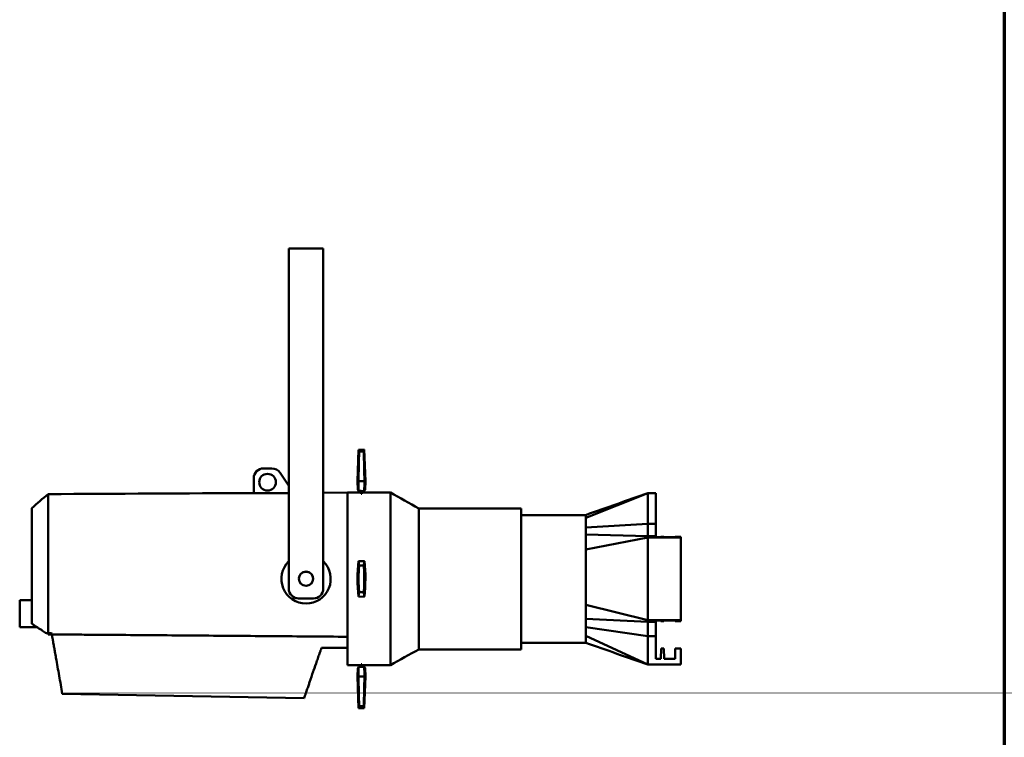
# Model space of a CAD drawing. Header units: millimetres. Extents: x 20 to 2980, y 20 to 2980.
# Tile 11 of 12: x 1982 to 2980, y 1365 to 2093. Entities that reach past the tile are written whole.
import ezdxf

# ---------------------------------------------------------------- set-up
doc = ezdxf.new("R2010")
doc.units = ezdxf.units.MM
doc.layers.add('Border (ISO)', color=7, linetype='Continuous', lineweight=70)
doc.layers.add('Visible (ISO)', color=7, linetype='Continuous', lineweight=50)

# ---------------------------------------------------------------- blocks, each defined once
blk = doc.blocks.new('Borders Chauvet')
at = {"layer": 'Border (ISO)'}
blk.add_line((2980, 2980), (2980, 20), dxfattribs=at)

msp = doc.modelspace()

# ---------------------------------------------------------------- linework, layer by layer
at = {"layer": 'Visible (ISO)'}
for p, q in [((2254.82, 1861.21), (2289.82, 1861.21)), ((2254.82, 1831.21), (2254.82, 1861.21)), ((2289.82, 1831.21), (2289.82, 1861.21)), ((2254.82, 1831.21), (2254.82, 1516.21)), ((2289.82, 1831.21), (2289.82, 1516.21)), ((2325.58, 1657.05), (2324.46, 1625.17)), ((2325.58, 1657.05), (2331.35, 1657.16)), ((2331.35, 1657.16), (2332.46, 1625.17)), ((2229.3, 1638.07), (2237.64, 1638.07)), ((2219.3, 1628.07), (2219.3, 1612.93)), ((2245.95, 1633.63), (2254.82, 1620.39)), ((2324.46, 1625.17), (2325.46, 1625.17)), ((2324.77, 1616.52), (2324.46, 1625.17)), ((2331.46, 1625.17), (2325.46, 1625.17)), ((2331.46, 1625.17), (2332.46, 1625.17)), ((2332.16, 1616.39), (2332.46, 1625.17)), ((2314.3, 1613.56), (2289.82, 1613.44)), ((2314.3, 1613.57), (2314.3, 1492.39)), ((2314.3, 1613.57), (2328.11, 1613.57)), ((2328.11, 1612.44), (2328.11, 1615.17)), ((2328.91, 1612.44), (2328.11, 1612.44)), ((2328.91, 1612.44), (2328.91, 1615.16)), ((2328.91, 1613.57), (2357.76, 1613.57)), ((2357.76, 1438.57), (2357.76, 1613.57)), ((2618.69, 1613.07), (2555.8, 1588.08)), ((2618.69, 1581.85), (2618.69, 1613.07)), ((2626.8, 1613.07), (2618.69, 1613.07)), ((2626.8, 1581.85), (2626.8, 1613.07)), ((2386.59, 1454.57), (2386.59, 1597.57)), ((2386.59, 1597.57), (2490.3, 1597.57)), ((2490.3, 1597.57), (2490.3, 1454.57)), ((2555.8, 1590.82), (2490.3, 1590.82)), ((2618.69, 1581.85), (2555.8, 1578.09)), ((2618.69, 1581.85), (2618.69, 1569.53)), ((2626.8, 1581.85), (2618.69, 1581.85)), ((2626.8, 1581.85), (2626.8, 1569.53)), ((2618.69, 1569.53), (2555.8, 1571.02)), ((2618.69, 1567.96), (2555.8, 1555.9)), ((2626.8, 1569.53), (2618.69, 1569.53)), ((2618.69, 1567.96), (2618.69, 1569.42)), ((2618.69, 1484.17), (2618.69, 1567.96)), ((2652.21, 1567.96), (2618.69, 1567.96)), ((2631.81, 1568.33), (2626.8, 1568.33)), ((2631.8, 1568.33), (2632.05, 1568.83)), ((2632.05, 1568.83), (2631.81, 1568.33)), ((2635.05, 1568.83), (2632.05, 1568.83)), ((2632.05, 1568.82), (2632.05, 1568.83)), ((2632.05, 1568.83), (2632.05, 1568.83)), ((2635.3, 1568.33), (2635.05, 1568.83)), ((2635.05, 1568.83), (2635.05, 1568.83)), ((2646.3, 1568.33), (2635.3, 1568.33)), ((2646.55, 1568.83), (2646.3, 1568.33)), ((2652.21, 1568.83), (2646.55, 1568.83)), ((2652.21, 1567.96), (2652.21, 1568.83)), ((2652.21, 1567.96), (2652.21, 1484.17)), ((2325.47, 1544.12), (2331.47, 1544.01)), ((2331.46, 1508.01), (2325.46, 1508.12)), ((1994.3, 1504.44), (1982.09, 1504.44)), ((1982.09, 1477.06), (1982.09, 1504.44)), ((2264.82, 1506.21), (2279.82, 1506.21)), ((2618.69, 1484.17), (2555.8, 1499.77)), ((2314.3, 1492.15), (2314.3, 1480.86)), ((1999.67, 1477.06), (1982.09, 1477.06)), ((2314.3, 1480.61), (2314.3, 1475.51)), ((2618.69, 1482.6), (2555.8, 1485.52)), ((2618.69, 1467.87), (2555.8, 1477.03)), ((2618.69, 1482.6), (2618.69, 1484.17)), ((2652.21, 1484.17), (2618.69, 1484.17)), ((2618.69, 1482.6), (2618.69, 1467.87)), ((2626.8, 1482.6), (2618.69, 1482.6)), ((2626.8, 1482.6), (2626.8, 1483.81)), ((2626.8, 1483.81), (2631.81, 1483.81)), ((2626.8, 1467.87), (2626.8, 1482.6)), ((2632.05, 1483.31), (2631.8, 1483.81)), ((2631.81, 1483.81), (2632.05, 1483.31)), ((2632.05, 1483.31), (2632.05, 1483.31)), ((2632.05, 1483.31), (2635.05, 1483.31)), ((2632.05, 1483.31), (2632.05, 1483.31)), ((2635.05, 1483.31), (2635.3, 1483.81)), ((2635.3, 1483.81), (2646.3, 1483.81)), ((2646.3, 1483.81), (2646.55, 1483.31)), ((2646.55, 1483.31), (2652.21, 1483.31)), ((2652.21, 1484.17), (2652.21, 1483.31)), ((2009.24, 1470.88), (2010.99, 1470.88)), ((2010.99, 1470.88), (2010.99, 1469.77)), ((2010.99, 1469.77), (2014.68, 1469.77)), ((2314.3, 1475.49), (2314.3, 1471.83)), ((2314.3, 1471.83), (2314.3, 1471.83)), ((2314.3, 1471.83), (2314.3, 1467.37)), ((2314.3, 1467.37), (2314.3, 1456.05)), ((2618.69, 1439.07), (2555.8, 1468.15)), ((2626.8, 1467.87), (2618.69, 1467.87)), ((2618.69, 1439.07), (2618.69, 1466.96)), ((2555.8, 1461.32), (2490.3, 1461.32)), ((2314.3, 1456.05), (2314.3, 1438.57)), ((2386.6, 1454.57), (2490.3, 1454.57)), ((2632.07, 1455.57), (2631.8, 1445.07)), ((2635.02, 1455.57), (2632.07, 1455.57)), ((2635.3, 1445.07), (2635.02, 1455.57)), ((2646.57, 1455.57), (2646.3, 1445.07)), ((2652.21, 1455.57), (2646.57, 1455.57)), ((2652.21, 1455.57), (2652.21, 1439.07)), ((2314.3, 1438.57), (2328.11, 1438.57)), ((2328.11, 1439.69), (2328.91, 1439.69)), ((2328.11, 1436.96), (2328.11, 1439.69)), ((2328.91, 1436.97), (2328.91, 1439.69)), ((2328.91, 1438.57), (2357.76, 1438.57)), ((2652.21, 1439.07), (2618.69, 1439.07)), ((2631.8, 1445.07), (2626.8, 1445.07)), ((2646.3, 1445.07), (2635.3, 1445.07)), ((2324.77, 1435.61), (2324.46, 1426.97)), ((2332.16, 1435.74), (2332.46, 1426.97)), ((2325.47, 1426.97), (2324.46, 1426.97)), ((2325.58, 1395.08), (2324.46, 1426.97)), ((2325.47, 1426.97), (2331.47, 1426.97)), ((2331.35, 1394.98), (2332.46, 1426.97)), ((2332.46, 1426.97), (2331.47, 1426.97)), ((2025.3, 1409.53), (2270.39, 1405.2)), ((2325.58, 1395.08), (2331.35, 1394.98))]:
    msp.add_line(p, q, dxfattribs=at)
for centre, radius in [((2233.3, 1624.07), 8.5), ((2272.32, 1526.21), 7.25)]:
    msp.add_circle(centre, radius, dxfattribs=at)
for centre, radius, start, end in [((2229.3, 1628.07), 10, 90, 180), ((2237.64, 1628.07), 10, 33.80108, 90), ((2272.3, 1526.07), 25, 134.3871, 45.53306), ((2486.96, 1526.07), 162.5, 173.62159, 186.34068), ((2169.96, 1526.07), 162.5, 353.62159, 6.34068), ((2272.3, 1526.07), 7.25, 355.4473, 174.34251), ((2264.82, 1516.21), 10, 180, 270), ((2279.82, 1516.21), 10, 270, 0)]:
    msp.add_arc(centre, radius, start, end, dxfattribs=at)
for centre, major_axis, ratio, start_param, end_param in [((2486.28, 1505.02), (-3.01, -1111.48), 0.145831, 4.57731, 4.604474), ((2169.27, 1465.58), (-3.03, -1120.66), 0.145831, 1.714081, 1.741212), ((2487.5, 1371.41), (-3.17, 856.94), 0.196862, 1.26944, 1.269441), ((2486.45, 1664.16), (-3.03, 819.44), 0.196862, 1.61767, 1.629821), ((2169.45, 1693.26), (-3.05, 824.52), 0.196862, 4.616734, 4.628978), ((2170.68, 1999.07), (-3.17, -1170.56), 0.145831, 1.246069, 1.24607), ((2487.65, 1565.2), (2.97, 168.05), 0.972515, 1.713686, 1.740735), ((2486.24, 1485.2), (3.1, 175.53), 0.972515, 1.245674, 1.245676), ((2170.65, 1564.88), (2.94, 166.67), 0.972515, 4.576834, 4.604079), ((2169.43, 1496.15), (3.05, 171.33), 0.984634, 5.013015, 5.013017), ((2486.28, 1487.26), (-2.94, -166.67), 0.972515, 4.576916, 4.604079), ((2487.5, 1555.99), (-3.05, -171.33), 0.984634, 5.013015, 5.013017), ((2169.27, 1486.94), (-2.97, -168.05), 0.972515, 1.713686, 1.740817), ((2170.68, 1566.94), (-3.1, -175.53), 0.972515, 1.245674, 1.245676), ((2170.47, 1387.97), (3.03, -819.44), 0.196862, 1.61767, 1.629941), ((2487.48, 1358.87), (3.05, -824.52), 0.196862, 4.616853, 4.628978), ((2487.65, 1586.55), (3.03, 1120.66), 0.145831, 1.714081, 1.741129), ((2486.24, 1053.06), (3.17, 1170.56), 0.145831, 1.246069, 1.24607), ((2170.65, 1547.12), (3.01, 1111.48), 0.145831, 4.577228, 4.604474), ((2169.43, 1680.72), (3.17, -856.94), 0.196862, 1.26944, 1.269441)]:
    msp.add_ellipse(centre, major_axis=major_axis, ratio=ratio, start_param=start_param, end_param=end_param, dxfattribs=at)
for points, knots in [([(2326.07, 1655.14), (2325.97, 1655.54), (2325.88, 1655.89), (2325.65, 1656.77), (2325.58, 1657.05), (2325.58, 1657.05)], [-8.533009, -8.533009, -8.533009, -8.533009, -8.116203, -8.116203, -7.213423, -7.213423, -7.213423, -7.213423]), ([(2331.35, 1657.16), (2331.35, 1657.16), (2331.27, 1656.87), (2331.04, 1655.98), (2330.95, 1655.62), (2330.85, 1655.2)], [7.218001, 7.218001, 7.218001, 7.218001, 8.121597, 8.121597, 8.545551, 8.545551, 8.545551, 8.545551]), ([(2010.97, 1612), (2010.97, 1612), (2010.97, 1611.99), (2010.97, 1611.98), (2010.97, 1611.97), (2010.97, 1611.93), (2010.97, 1611.89), (2010.97, 1611.88), (2010.97, 1611.87), (2010.97, 1611.86), (2010.97, 1611.81), (2010.97, 1611.74), (2010.97, 1611.66), (2010.97, 1611.58), (2010.97, 1611.48), (2010.97, 1611.37), (2010.97, 1611.35), (2010.97, 1611.33), (2010.97, 1611.31), (2010.97, 1611.13), (2010.97, 1610.91), (2010.97, 1610.67), (2010.97, 1610.42), (2010.97, 1610.13), (2010.97, 1609.82), (2010.96, 1609.63), (2010.96, 1609.43), (2010.96, 1609.22), (2010.96, 1609.22), (2010.96, 1609.21), (2010.96, 1609.21), (2010.96, 1608.84), (2010.96, 1608.43), (2010.96, 1607.99), (2010.96, 1607.32), (2010.95, 1606.58), (2010.95, 1605.76), (2010.95, 1605.71), (2010.95, 1605.66), (2010.95, 1605.62), (2010.95, 1605.6), (2010.95, 1605.59), (2010.95, 1605.58), (2010.95, 1605.37), (2010.95, 1605.15), (2010.95, 1604.92), (2010.95, 1604.39), (2010.95, 1603.83), (2010.95, 1603.24), (2010.95, 1602.65), (2010.95, 1602.04), (2010.96, 1601.4), (2010.96, 1601.03), (2010.96, 1600.66), (2010.96, 1600.28), (2010.96, 1600.26), (2010.96, 1600.24), (2010.96, 1600.22), (2010.96, 1600), (2010.96, 1599.78), (2010.96, 1599.56), (2010.96, 1598.67), (2010.96, 1597.74), (2010.96, 1596.77), (2010.96, 1596.36), (2010.96, 1595.95), (2010.96, 1595.52), (2010.96, 1595.26), (2010.96, 1595), (2010.96, 1594.73), (2010.96, 1594.7), (2010.96, 1594.68), (2010.96, 1594.65), (2010.96, 1594.05), (2010.96, 1593.43), (2010.96, 1592.79), (2010.96, 1592.77), (2010.96, 1592.74), (2010.96, 1592.71), (2010.96, 1591.94), (2010.96, 1591.14), (2010.96, 1590.32), (2010.96, 1589.54), (2010.96, 1588.73), (2010.96, 1587.91), (2010.96, 1587.77), (2010.96, 1587.62), (2010.96, 1587.47), (2010.97, 1586.92), (2010.97, 1586.37), (2010.97, 1585.81), (2010.97, 1585.6), (2010.97, 1585.4), (2010.97, 1585.18), (2010.97, 1584.95), (2010.97, 1584.71), (2010.97, 1584.47), (2010.97, 1584.22), (2010.97, 1583.97), (2010.97, 1583.73), (2010.97, 1583.47), (2010.97, 1583.22), (2010.97, 1582.97), (2010.97, 1582.76), (2010.97, 1582.54), (2010.97, 1582.32), (2010.97, 1582.28), (2010.97, 1582.24), (2010.97, 1582.2), (2010.97, 1581.91), (2010.97, 1581.63), (2010.97, 1581.34), (2010.97, 1581.09), (2010.97, 1580.84), (2010.97, 1580.59), (2010.97, 1580.08), (2010.97, 1579.56), (2010.97, 1579.04), (2010.97, 1578.99), (2010.97, 1578.95), (2010.97, 1578.9), (2010.97, 1578.63), (2010.97, 1578.35), (2010.97, 1578.08), (2010.97, 1577.69), (2010.97, 1577.3), (2010.97, 1576.9), (2010.97, 1576.84), (2010.97, 1576.79), (2010.97, 1576.73), (2010.97, 1576.28), (2010.97, 1575.83), (2010.97, 1575.38), (2010.97, 1575.33), (2010.97, 1575.29), (2010.97, 1575.24), (2010.97, 1575.06), (2010.97, 1574.88), (2010.97, 1574.7), (2010.97, 1574.02), (2010.97, 1573.33), (2010.97, 1572.64), (2010.97, 1572.16), (2010.97, 1571.68), (2010.97, 1571.2), (2010.97, 1571.17), (2010.97, 1571.15), (2010.97, 1571.12), (2010.97, 1570.15), (2010.97, 1569.17), (2010.97, 1568.18), (2010.97, 1568.12), (2010.97, 1568.06), (2010.97, 1568), (2010.97, 1567.86), (2010.97, 1567.72), (2010.97, 1567.58), (2010.97, 1567.24), (2010.97, 1566.9), (2010.97, 1566.56), (2010.97, 1566.51), (2010.97, 1566.46), (2010.97, 1566.41), (2010.97, 1566.13), (2010.97, 1565.84), (2010.97, 1565.56), (2010.97, 1565), (2010.97, 1564.44), (2010.97, 1563.87), (2010.97, 1563.76), (2010.97, 1563.66), (2010.97, 1563.55), (2010.97, 1562.08), (2010.97, 1560.6), (2010.97, 1559.1), (2010.97, 1559), (2010.97, 1558.9), (2010.97, 1558.81), (2010.97, 1557.95), (2010.97, 1557.08), (2010.97, 1556.2), (2010.97, 1555.55), (2010.97, 1554.89), (2010.97, 1554.23), (2010.97, 1552.9), (2010.97, 1551.56), (2010.97, 1550.21), (2010.97, 1548.43), (2010.97, 1546.63), (2010.97, 1544.82), (2010.97, 1543.66), (2010.97, 1542.49), (2010.97, 1541.31), (2010.97, 1541.17), (2010.97, 1541.03), (2010.97, 1540.89), (2010.97, 1540.6), (2010.97, 1540.32), (2010.97, 1540.04), (2010.97, 1539.48), (2010.97, 1538.92), (2010.97, 1538.36), (2010.97, 1537.81), (2010.97, 1537.26), (2010.97, 1536.7), (2010.97, 1536.15), (2010.97, 1535.6), (2010.97, 1535.05), (2010.97, 1534.51), (2010.97, 1533.96), (2010.97, 1533.42), (2010.97, 1532.92), (2010.97, 1532.42), (2010.97, 1531.92), (2010.97, 1531.85), (2010.97, 1531.77), (2010.97, 1531.69), (2010.97, 1531.07), (2010.97, 1530.46), (2010.97, 1529.85), (2010.97, 1529.21), (2010.97, 1528.58), (2010.97, 1527.94), (2010.97, 1527.78), (2010.97, 1527.62), (2010.97, 1527.46), (2010.97, 1526.81), (2010.97, 1526.16), (2010.97, 1525.5), (2010.97, 1524.85), (2010.97, 1524.2), (2010.97, 1523.55), (2010.97, 1523.45), (2010.97, 1523.35), (2010.97, 1523.25), (2010.97, 1523.15), (2010.97, 1523.06), (2010.97, 1522.96), (2010.97, 1522.3), (2010.97, 1521.64), (2010.97, 1520.98), (2010.97, 1520.32), (2010.97, 1519.66), (2010.97, 1519), (2010.97, 1518.35), (2010.97, 1517.7), (2010.97, 1517.05), (2010.97, 1516.43), (2010.97, 1515.82), (2010.97, 1515.22), (2010.97, 1515.17), (2010.97, 1515.13), (2010.97, 1515.09), (2010.97, 1514.91), (2010.97, 1514.73), (2010.97, 1514.55), (2010.97, 1514.37), (2010.97, 1514.19), (2010.97, 1514), (2010.97, 1513.44), (2010.97, 1512.88), (2010.97, 1512.33), (2010.97, 1511.79), (2010.97, 1511.25), (2010.97, 1510.71), (2010.97, 1510.31), (2010.97, 1509.92), (2010.97, 1509.52), (2010.97, 1509.25), (2010.97, 1508.97), (2010.97, 1508.7), (2010.97, 1508.25), (2010.97, 1507.81), (2010.97, 1507.36), (2010.97, 1506.93), (2010.97, 1506.5), (2010.97, 1506.08), (2010.97, 1505.98), (2010.97, 1505.89), (2010.97, 1505.8), (2010.97, 1505.55), (2010.97, 1505.3), (2010.97, 1505.04), (2010.97, 1504.93), (2010.97, 1504.81), (2010.97, 1504.7), (2010.97, 1504.11), (2010.97, 1503.52), (2010.97, 1502.94), (2010.97, 1502.82), (2010.97, 1502.71), (2010.97, 1502.59), (2010.97, 1502.25), (2010.97, 1501.91), (2010.97, 1501.57), (2010.97, 1501.32), (2010.97, 1501.07), (2010.97, 1500.82), (2010.97, 1500.74), (2010.97, 1500.65), (2010.97, 1500.56), (2010.97, 1500.38), (2010.97, 1500.19), (2010.97, 1500), (2010.97, 1499.65), (2010.97, 1499.3), (2010.97, 1498.95), (2010.97, 1498.74), (2010.97, 1498.53), (2010.97, 1498.32), (2010.97, 1497.95), (2010.97, 1497.57), (2010.97, 1497.2), (2010.97, 1497.11), (2010.97, 1497.02), (2010.97, 1496.93), (2010.97, 1496.65), (2010.97, 1496.37), (2010.97, 1496.08), (2010.97, 1495.4), (2010.97, 1494.71), (2010.97, 1494.03), (2010.97, 1493.96), (2010.97, 1493.9), (2010.97, 1493.83), (2010.97, 1493.27), (2010.97, 1492.7), (2010.97, 1492.14), (2010.97, 1491.96), (2010.97, 1491.78), (2010.97, 1491.6), (2010.97, 1491.13), (2010.97, 1490.65), (2010.97, 1490.18), (2010.97, 1490), (2010.97, 1489.81), (2010.97, 1489.63), (2010.97, 1489.11), (2010.97, 1488.59), (2010.97, 1488.08), (2010.97, 1487.84), (2010.97, 1487.6), (2010.97, 1487.36), (2010.97, 1487.28), (2010.97, 1487.2), (2010.97, 1487.12), (2010.97, 1486.6), (2010.97, 1486.09), (2010.97, 1485.57), (2010.97, 1485.51), (2010.97, 1485.45), (2010.97, 1485.39), (2010.97, 1485.36), (2010.97, 1485.34), (2010.97, 1485.32), (2010.97, 1484.95), (2010.97, 1484.57), (2010.97, 1484.2), (2010.97, 1484.01), (2010.97, 1483.83), (2010.97, 1483.65), (2010.97, 1483.36), (2010.97, 1483.08), (2010.97, 1482.79), (2010.97, 1482.59), (2010.97, 1482.39), (2010.97, 1482.18), (2010.97, 1481.94), (2010.97, 1481.7), (2010.97, 1481.47), (2010.97, 1481.45), (2010.97, 1481.44), (2010.97, 1481.42), (2010.97, 1481.29), (2010.97, 1481.16), (2010.97, 1481.03), (2010.97, 1480.92), (2010.96, 1480.81), (2010.96, 1480.7), (2010.96, 1480.52), (2010.96, 1480.33), (2010.96, 1480.15), (2010.96, 1479.96), (2010.96, 1479.76), (2010.96, 1479.57), (2010.96, 1479.54), (2010.96, 1479.52), (2010.96, 1479.5), (2010.96, 1479.42), (2010.96, 1479.35), (2010.96, 1479.27), (2010.96, 1479.26), (2010.96, 1479.24), (2010.96, 1479.22), (2010.96, 1479.17), (2010.97, 1479.12), (2010.97, 1479.06), (2010.97, 1479.05), (2010.97, 1479.04), (2010.97, 1479.03), (2010.97, 1478.97), (2010.97, 1478.92), (2010.97, 1478.86), (2010.97, 1478.85), (2010.97, 1478.83), (2010.97, 1478.82), (2010.97, 1478.77), (2010.97, 1478.72), (2010.97, 1478.68), (2010.97, 1478.58), (2010.97, 1478.48), (2010.97, 1478.39), (2010.97, 1478.31), (2010.97, 1478.24), (2010.97, 1478.17), (2010.97, 1478.15), (2010.97, 1478.14), (2010.97, 1478.12), (2010.97, 1478.02), (2010.97, 1477.91), (2010.97, 1477.81), (2010.97, 1477.7), (2010.97, 1477.59), (2010.97, 1477.49), (2010.98, 1477.38), (2010.98, 1477.27), (2010.98, 1477.15), (2010.98, 1477.1), (2010.98, 1477.05), (2010.98, 1477), (2010.98, 1476.91), (2010.98, 1476.83), (2010.98, 1476.75), (2010.98, 1476.69), (2010.98, 1476.64), (2010.98, 1476.58), (2010.98, 1476.53), (2010.98, 1476.47), (2010.98, 1476.42), (2010.98, 1476.29), (2010.98, 1476.17), (2010.98, 1476.05), (2010.98, 1475.92), (2010.98, 1475.79), (2010.98, 1475.67), (2010.98, 1475.54), (2010.98, 1475.41), (2010.98, 1475.28), (2010.98, 1475.27), (2010.98, 1475.25), (2010.98, 1475.23), (2010.98, 1475.14), (2010.98, 1475.06), (2010.98, 1474.97), (2010.98, 1474.91), (2010.98, 1474.85), (2010.98, 1474.79), (2010.98, 1474.71), (2010.98, 1474.64), (2010.98, 1474.56), (2010.98, 1474.48), (2010.98, 1474.4), (2010.98, 1474.32), (2010.98, 1474.22), (2010.98, 1474.13), (2010.97, 1474.03), (2010.97, 1473.94), (2010.97, 1473.85), (2010.97, 1473.76), (2010.97, 1473.73), (2010.97, 1473.71), (2010.97, 1473.68), (2010.97, 1473.63), (2010.96, 1473.58), (2010.96, 1473.52), (2010.96, 1473.42), (2010.96, 1473.33), (2010.96, 1473.23), (2010.96, 1473.19), (2010.96, 1473.16), (2010.96, 1473.12), (2010.95, 1473.08), (2010.95, 1473.03), (2010.95, 1472.98), (2010.95, 1472.94), (2010.95, 1472.9), (2010.95, 1472.86), (2010.95, 1472.79), (2010.95, 1472.72), (2010.95, 1472.65), (2010.95, 1472.62), (2010.95, 1472.59), (2010.95, 1472.56), (2010.95, 1472.56), (2010.95, 1472.56), (2010.95, 1472.55), (2010.95, 1472.48), (2010.95, 1472.41), (2010.95, 1472.34), (2010.95, 1472.27), (2010.95, 1472.2), (2010.95, 1472.13), (2010.95, 1472.04), (2010.95, 1471.96), (2010.95, 1471.88), (2010.95, 1471.78), (2010.95, 1471.69), (2010.95, 1471.59), (2010.95, 1471.55), (2010.95, 1471.51), (2010.95, 1471.47), (2010.95, 1471.42), (2010.95, 1471.38), (2010.95, 1471.34), (2010.95, 1471.27), (2010.95, 1471.2), (2010.95, 1471.13), (2010.95, 1471.07), (2010.95, 1471.01), (2010.95, 1470.94), (2010.95, 1470.93), (2010.95, 1470.93), (2010.95, 1470.92)], [-11.558429, -11.558429, -11.558429, -11.558429, -11.461829, -11.461829, -11.461829, -11.300773, -11.300773, -11.300773, -11.270911, -11.270911, -11.270911, -11.109082, -11.109082, -11.109082, -10.94699, -10.94699, -10.94699, -10.919015, -10.919015, -10.919015, -10.668339, -10.668339, -10.668339, -10.418929, -10.418929, -10.418929, -10.271823, -10.271823, -10.271823, -10.268496, -10.268496, -10.268496, -10.01067, -10.01067, -10.01067, -9.623418, -9.623418, -9.623418, -9.601647, -9.601647, -9.601647, -9.596649, -9.596649, -9.596649, -9.496385, -9.496385, -9.496385, -9.260952, -9.260952, -9.260952, -9.025831, -9.025831, -9.025831, -8.892441, -8.892441, -8.892441, -8.886302, -8.886302, -8.886302, -8.810314, -8.810314, -8.810314, -8.50938, -8.50938, -8.50938, -8.382374, -8.382374, -8.382374, -8.30367, -8.30367, -8.30367, -8.296162, -8.296162, -8.296162, -8.119397, -8.119397, -8.119397, -8.111726, -8.111726, -8.111726, -7.895072, -7.895072, -7.895072, -7.687122, -7.687122, -7.687122, -7.649538, -7.649538, -7.649538, -7.512675, -7.512675, -7.512675, -7.46162, -7.46162, -7.46162, -7.404129, -7.404129, -7.404129, -7.344868, -7.344868, -7.344868, -7.285378, -7.285378, -7.285378, -7.235104, -7.235104, -7.235104, -7.225099, -7.225099, -7.225099, -7.159188, -7.159188, -7.159188, -7.101993, -7.101993, -7.101993, -6.985287, -6.985287, -6.985287, -6.9751, -6.9751, -6.9751, -6.914209, -6.914209, -6.914209, -6.828085, -6.828085, -6.828085, -6.815245, -6.815245, -6.815245, -6.71824, -6.71824, -6.71824, -6.708061, -6.708061, -6.708061, -6.669308, -6.669308, -6.669308, -6.524379, -6.524379, -6.524379, -6.424318, -6.424318, -6.424318, -6.41907, -6.41907, -6.41907, -6.218794, -6.218794, -6.218794, -6.206654, -6.206654, -6.206654, -6.178829, -6.178829, -6.178829, -6.110302, -6.110302, -6.110302, -6.100506, -6.100506, -6.100506, -6.04424, -6.04424, -6.04424, -5.933439, -5.933439, -5.933439, -5.912277, -5.912277, -5.912277, -5.625864, -5.625864, -5.625864, -5.607615, -5.607615, -5.607615, -5.443186, -5.443186, -5.443186, -5.320125, -5.320125, -5.320125, -5.072045, -5.072045, -5.072045, -4.745807, -4.745807, -4.745807, -4.535303, -4.535303, -4.535303, -4.509822, -4.509822, -4.509822, -4.459176, -4.459176, -4.459176, -4.359772, -4.359772, -4.359772, -4.26156, -4.26156, -4.26156, -4.164106, -4.164106, -4.164106, -4.067902, -4.067902, -4.067902, -3.979973, -3.979973, -3.979973, -3.966095, -3.966095, -3.966095, -3.857791, -3.857791, -3.857791, -3.745946, -3.745946, -3.745946, -3.717834, -3.717834, -3.717834, -3.602932, -3.602932, -3.602932, -3.48803, -3.48803, -3.48803, -3.470511, -3.470511, -3.470511, -3.453915, -3.453915, -3.453915, -3.337468, -3.337468, -3.337468, -3.221021, -3.221021, -3.221021, -3.105494, -3.105494, -3.105494, -2.997262, -2.997262, -2.997262, -2.989967, -2.989967, -2.989967, -2.957688, -2.957688, -2.957688, -2.925483, -2.925483, -2.925483, -2.825735, -2.825735, -2.825735, -2.729354, -2.729354, -2.729354, -2.658547, -2.658547, -2.658547, -2.609124, -2.609124, -2.609124, -2.528809, -2.528809, -2.528809, -2.451284, -2.451284, -2.451284, -2.434602, -2.434602, -2.434602, -2.388833, -2.388833, -2.388833, -2.367849, -2.367849, -2.367849, -2.260999, -2.260999, -2.260999, -2.239983, -2.239983, -2.239983, -2.177315, -2.177315, -2.177315, -2.131511, -2.131511, -2.131511, -2.11546, -2.11546, -2.11546, -2.080882, -2.080882, -2.080882, -2.016075, -2.016075, -2.016075, -1.977138, -1.977138, -1.977138, -1.907326, -1.907326, -1.907326, -1.890604, -1.890604, -1.890604, -1.837425, -1.837425, -1.837425, -1.708018, -1.708018, -1.708018, -1.695581, -1.695581, -1.695581, -1.587493, -1.587493, -1.587493, -1.553479, -1.553479, -1.553479, -1.461918, -1.461918, -1.461918, -1.426115, -1.426115, -1.426115, -1.325257, -1.325257, -1.325257, -1.278357, -1.278357, -1.278357, -1.26301, -1.26301, -1.26301, -1.160839, -1.160839, -1.160839, -1.148423, -1.148423, -1.148423, -1.144298, -1.144298, -1.144298, -1.068984, -1.068984, -1.068984, -1.032038, -1.032038, -1.032038, -0.9743, -0.9743, -0.9743, -0.932564, -0.932564, -0.932564, -0.883909, -0.883909, -0.883909, -0.880976, -0.880976, -0.880976, -0.85383, -0.85383, -0.85383, -0.831133, -0.831133, -0.831133, -0.793425, -0.793425, -0.793425, -0.752933, -0.752933, -0.752933, -0.748087, -0.748087, -0.748087, -0.732314, -0.732314, -0.732314, -0.728933, -0.728933, -0.728933, -0.717916, -0.717916, -0.717916, -0.715345, -0.715345, -0.715345, -0.703991, -0.703991, -0.703991, -0.701106, -0.701106, -0.701106, -0.691393, -0.691393, -0.691393, -0.671548, -0.671548, -0.671548, -0.656353, -0.656353, -0.656353, -0.653066, -0.653066, -0.653066, -0.631631, -0.631631, -0.631631, -0.60974, -0.60974, -0.60974, -0.587117, -0.587117, -0.587117, -0.576497, -0.576497, -0.576497, -0.559198, -0.559198, -0.559198, -0.547876, -0.547876, -0.547876, -0.536465, -0.536465, -0.536465, -0.510641, -0.510641, -0.510641, -0.484151, -0.484151, -0.484151, -0.456813, -0.456813, -0.456813, -0.453103, -0.453103, -0.453103, -0.434975, -0.434975, -0.434975, -0.421695, -0.421695, -0.421695, -0.40461, -0.40461, -0.40461, -0.3855, -0.3855, -0.3855, -0.361008, -0.361008, -0.361008, -0.33699, -0.33699, -0.33699, -0.330242, -0.330242, -0.330242, -0.315853, -0.315853, -0.315853, -0.287844, -0.287844, -0.287844, -0.277547, -0.277547, -0.277547, -0.264032, -0.264032, -0.264032, -0.252073, -0.252073, -0.252073, -0.230569, -0.230569, -0.230569, -0.220943, -0.220943, -0.220943, -0.219614, -0.219614, -0.219614, -0.195375, -0.195375, -0.195375, -0.168652, -0.168652, -0.168652, -0.136036, -0.136036, -0.136036, -0.094945, -0.094945, -0.094945, -0.076546, -0.076546, -0.076546, -0.058304, -0.058304, -0.058304, -0.029344, -0.029344, -0.029344, -0.003216, -0.003216, -0.003216, -0.000418, -0.000418, -0.000418, -0.000418]), ([(2254.82, 1613.11), (2249.71, 1613.09), (2244.6, 1613.06), (2232.76, 1613), (2226.03, 1612.97), (2219.3, 1612.93)], [-3.551304, -3.551304, -3.551304, -3.551304, -2.018402, -2.018402, -0.000013, -0.000013, -0.000013, -0.000013]), ([(1994.3, 1597.67), (1994.3, 1597.67), (1994.3, 1597.33), (1994.3, 1595.76), (1994.3, 1593.73), (1994.3, 1584.76), (1994.3, 1578.97), (1994.3, 1562.75), (1994.3, 1554.57), (1994.3, 1538.2), (1994.3, 1528.9), (1994.3, 1509.91), (1994.3, 1502.9), (1994.3, 1493.3), (1994.3, 1490.57), (1994.3, 1485.64), (1994.3, 1482.16), (1994.3, 1480.53)], [-8.073322, -8.073322, -8.073322, -8.073322, -6.742791, -6.742791, -4.927828, -4.927828, -3.678086, -3.678086, -2.679806, -2.679806, -1.809678, -1.809678, -1.096257, -1.096257, -0.64398, -0.64398, -0.000634, -0.000634, -0.000634, -0.000634]), ([(2555.8, 1590.82), (2555.8, 1590.82), (2555.8, 1590.82), (2555.8, 1590.81), (2555.8, 1590.58), (2555.8, 1589.66), (2555.8, 1588.98), (2555.8, 1588.08)], [1.866123, 1.866123, 1.866123, 1.866123, 1.87648, 1.87648, 2.814348, 2.814348, 3.752301, 3.752301, 3.752301, 3.752301]), ([(2555.8, 1588.08), (2555.8, 1587.01), (2555.81, 1585.63), (2555.81, 1582.27), (2555.8, 1580.31), (2555.8, 1578.09)], [0, 0, 0, 0, 1.121813, 1.121813, 2.245921, 2.245921, 2.245921, 2.245921]), ([(2555.8, 1578.09), (2555.8, 1577.02), (2555.8, 1575.9), (2555.8, 1573.54), (2555.8, 1572.31), (2555.8, 1571.02)], [0, 0, 0, 0, 0.53614, 0.53614, 1.072288, 1.072288, 1.072288, 1.072288]), ([(2555.8, 1571.02), (2555.8, 1568.78), (2555.8, 1566.38), (2555.8, 1561.32), (2555.8, 1558.66), (2555.8, 1555.9)], [0, 0, 0, 0, 0.933706, 0.933706, 1.866274, 1.866274, 1.866274, 1.866274]), ([(2626.8, 1569.53), (2626.8, 1569.33), (2626.8, 1569.13), (2626.8, 1568.73), (2626.8, 1568.53), (2626.8, 1568.33)], [-2.299952, -2.299952, -2.299952, -2.299952, -1.149977, -1.149977, -0.000001, -0.000001, -0.000001, -0.000001]), ([(2555.8, 1555.9), (2555.8, 1548.35), (2555.81, 1540.11), (2555.8, 1530.44), (2555.8, 1529.23), (2555.8, 1523.18), (2555.81, 1518.33), (2555.81, 1508.83), (2555.8, 1504.19), (2555.8, 1499.77)], [0, 0, 0, 0, 2.549741, 2.549741, 2.91285, 2.91285, 4.365956, 4.365956, 5.819137, 5.819137, 5.819137, 5.819137]), ([(2326.07, 1512.6), (2325.97, 1514.01), (2325.88, 1515.43), (2325.65, 1519.95), (2325.58, 1523.06), (2325.58, 1529.08), (2325.65, 1532.19), (2325.88, 1536.73), (2325.97, 1538.18), (2326.08, 1539.62)], [-8.533009, -8.533009, -8.533009, -8.533009, -8.116203, -8.116203, -7.213423, -7.213423, -6.310643, -6.310643, -5.885131, -5.885131, -5.885131, -5.885131]), ([(2330.85, 1539.52), (2330.96, 1538.12), (2331.04, 1536.7), (2331.27, 1532.19), (2331.35, 1529.08), (2331.35, 1523.06), (2331.27, 1519.95), (2331.04, 1515.41), (2330.95, 1513.96), (2330.85, 1512.53)], [5.899158, 5.899158, 5.899158, 5.899158, 6.314405, 6.314405, 7.218001, 7.218001, 8.121597, 8.121597, 8.545551, 8.545551, 8.545551, 8.545551]), ([(2555.8, 1499.77), (2555.8, 1497.22), (2555.8, 1494.74), (2555.8, 1489.98), (2555.8, 1487.69), (2555.8, 1485.52)], [0, 0, 0, 0, 0.837042, 0.837042, 1.674651, 1.674651, 1.674651, 1.674651]), ([(1994.3, 1480.53), (1995.13, 1479.96), (1995.94, 1479.47), (1998.05, 1478.12), (1998.96, 1477.52), (2002.51, 1475.23), (2003.58, 1474.55), (2006.03, 1472.96), (2006.59, 1472.6), (2008.16, 1471.58), (2008.63, 1471.28), (2009.24, 1470.88)], [0.000077, 0.000077, 0.000077, 0.000077, 0.338827, 0.338827, 0.601938, 0.601938, 1.353121, 1.353121, 1.705713, 1.705713, 2.190577, 2.190577, 2.190577, 2.190577]), ([(2555.8, 1485.52), (2555.8, 1483.98), (2555.8, 1482.5), (2555.8, 1479.67), (2555.8, 1478.31), (2555.8, 1477.03)], [0, 0, 0, 0, 0.591153, 0.591153, 1.182314, 1.182314, 1.182314, 1.182314]), ([(2555.8, 1477.03), (2555.8, 1475.28), (2555.8, 1473.66), (2555.8, 1470.69), (2555.8, 1469.34), (2555.8, 1468.15)], [0, 0, 0, 0, 0.802944, 0.802944, 1.605385, 1.605385, 1.605385, 1.605385]), ([(2009.24, 1470.88), (2009.6, 1470.89), (2009.9, 1470.9), (2010.4, 1470.91), (2010.73, 1470.91), (2010.95, 1470.92)], [0.000001, 0.000001, 0.000001, 0.000001, 0.1606199, 0.1606199, 0.3557534, 0.3557534, 0.3557534, 0.3557534]), ([(2010.95, 1470.92), (2011.53, 1470.92), (2012.12, 1470.92), (2013.3, 1470.92), (2013.89, 1470.92), (2014.47, 1470.92)], [0.000283, 0.000283, 0.000283, 0.000283, 0.1761636, 0.1761636, 0.351863, 0.351863, 0.351863, 0.351863]), ([(2014.68, 1469.74), (2014.65, 1469.93), (2014.61, 1470.13), (2014.54, 1470.53), (2014.51, 1470.72), (2014.47, 1470.92)], [0.0000043, 0.0000043, 0.0000043, 0.0000043, 0.0735269, 0.0735269, 0.1442359, 0.1442359, 0.1442359, 0.1442359]), ([(2014.68, 1469.74), (2020.92, 1469.69), (2027.17, 1469.64), (2039.65, 1469.54), (2045.89, 1469.49), (2064.62, 1469.35), (2077.1, 1469.25), (2114.56, 1468.95), (2139.52, 1468.75), (2189.46, 1468.36), (2214.43, 1468.16), (2264.37, 1467.77), (2289.33, 1467.57), (2314.3, 1467.37)], [-29.963028, -29.963028, -29.963028, -29.963028, -28.090339, -28.090339, -26.21765, -26.21765, -22.472271, -22.472271, -14.981512, -14.981512, -7.490756, -7.490756, 0, 0, 0, 0]), ([(2025.3, 1409.53), (2024.76, 1412.56), (2024.23, 1415.6), (2023.16, 1421.67), (2022.62, 1424.71), (2021.02, 1433.82), (2019.94, 1439.89), (2018.53, 1447.94), (2018.18, 1449.92), (2017.56, 1453.39), (2017.3, 1454.88), (2016.75, 1457.98), (2016.62, 1458.72), (2015.92, 1462.7), (2015.85, 1463.13), (2015.41, 1465.59), (2015.27, 1466.37), (2015.05, 1467.64), (2014.99, 1468.01), (2014.82, 1468.98), (2014.7, 1469.66), (2014.68, 1469.74)], [-0.5346296, -0.5346296, -0.5346296, -0.5346296, -0.4752144, -0.4752144, -0.4157547, -0.4157547, -0.2969095, -0.2969095, -0.2581118, -0.2581118, -0.2290104, -0.2290104, -0.1973534, -0.1973534, -0.1016959, -0.1016959, -0.0499328, -0.0499328, -0.0254751, -0.0254751, -0.000001, -0.000001, -0.000001, -0.000001]), ([(2555.8, 1468.15), (2555.8, 1466.19), (2555.8, 1464.63), (2555.8, 1462.37), (2555.81, 1461.68), (2555.8, 1461.35), (2555.8, 1461.32), (2555.8, 1461.32)], [0, 0, 0, 0, 1.314794, 1.314794, 2.629671, 2.629671, 3.002602, 3.002602, 3.002602, 3.002602]), ([(2626.8, 1467.87), (2626.8, 1464.07), (2626.8, 1460.27), (2626.8, 1452.67), (2626.8, 1448.87), (2626.8, 1445.07)], [-2.280455, -2.280455, -2.280455, -2.280455, -1.140228, -1.140228, -0.000001, -0.000001, -0.000001, -0.000001]), ([(2287.9, 1456.05), (2287.63, 1455.26), (2287.35, 1454.47), (2287.08, 1453.68), (2286.71, 1452.61), (2286.34, 1451.54), (2285.97, 1450.47), (2285.38, 1448.75), (2284.79, 1447.03), (2284.2, 1445.31), (2283.92, 1444.49), (2283.63, 1443.66), (2283.35, 1442.84), (2282.22, 1439.56), (2281.09, 1436.29), (2279.97, 1433.02), (2279.85, 1432.68), (2279.73, 1432.34), (2279.61, 1432), (2278.37, 1428.38), (2277.12, 1424.77), (2275.88, 1421.15), (2275.71, 1420.65), (2275.53, 1420.14), (2275.36, 1419.64), (2275.13, 1418.97), (2274.9, 1418.29), (2274.66, 1417.62), (2274.45, 1416.99), (2274.23, 1416.36), (2274.01, 1415.73), (2273.48, 1414.19), (2272.95, 1412.65), (2272.42, 1411.11), (2272.33, 1410.85), (2272.24, 1410.58), (2272.15, 1410.31), (2271.82, 1409.37), (2271.5, 1408.43), (2271.18, 1407.49), (2270.91, 1406.73), (2270.65, 1405.96), (2270.39, 1405.2)], [0.000001, 0.000001, 0.000001, 0.000001, 0.251104, 0.251104, 0.251104, 0.590868, 0.590868, 0.590868, 1.135958, 1.135958, 1.135958, 1.397972, 1.397972, 1.397972, 2.436791, 2.436791, 2.436791, 2.544841, 2.544841, 2.544841, 3.691709, 3.691709, 3.691709, 3.852063, 3.852063, 3.852063, 4.065323, 4.065323, 4.065323, 4.265144, 4.265144, 4.265144, 4.753583, 4.753583, 4.753583, 4.838578, 4.838578, 4.838578, 5.136899, 5.136899, 5.136899, 5.379548, 5.379548, 5.379548, 5.379548]), ([(2314.3, 1456.05), (2313.78, 1456.05), (2313.26, 1456.05), (2312.75, 1456.05), (2312.72, 1456.05), (2312.68, 1456.05), (2312.65, 1456.05), (2312.48, 1456.05), (2312.02, 1456.05), (2311.09, 1456.05), (2311.06, 1456.05), (2311.03, 1456.05), (2311, 1456.05), (2309.92, 1456.05), (2308.84, 1456.05), (2307.76, 1456.05), (2307.74, 1456.05), (2307.72, 1456.05), (2307.7, 1456.05), (2306.61, 1456.05), (2305.52, 1456.05), (2304.43, 1456.05), (2303.32, 1456.05), (2302.21, 1456.05), (2301.1, 1456.05), (2299.99, 1456.05), (2298.88, 1456.05), (2297.77, 1456.05), (2296.67, 1456.05), (2295.55, 1456.05), (2294.44, 1456.05), (2293.34, 1456.05), (2292.23, 1456.05), (2291.12, 1456.05), (2290.57, 1456.05), (2290.01, 1456.05), (2289.46, 1456.05), (2288.94, 1456.05), (2288.42, 1456.05), (2287.9, 1456.05)], [0.000001, 0.000001, 0.000001, 0.000001, 0.1555607, 0.1555607, 0.1555607, 0.1650583, 0.1650583, 0.1650583, 0.2179785, 0.2179785, 0.2179785, 0.2195432, 0.2195432, 0.2195432, 0.2793219, 0.2793219, 0.2793219, 0.2803949, 0.2803949, 0.2803949, 0.3407754, 0.3407754, 0.3407754, 0.4020984, 0.4020984, 0.4020984, 0.4634082, 0.4634082, 0.4634082, 0.5247241, 0.5247241, 0.5247241, 0.5860429, 0.5860429, 0.5860429, 0.6167101, 0.6167101, 0.6167101, 0.6454383, 0.6454383, 0.6454383, 0.6454383]), ([(2025.3, 1409.53), (2025.3, 1409.53), (2025.3, 1409.53), (2025.3, 1409.53), (2025.3, 1409.53), (2025.3, 1409.53), (2025.3, 1409.53), (2025.3, 1409.53), (2025.3, 1409.53), (2025.3, 1409.54), (2025.29, 1409.55), (2025.29, 1409.57), (2025.29, 1409.59), (2025.28, 1409.65), (2025.27, 1409.7), (2025.25, 1409.83), (2025.23, 1409.9), (2025.22, 1409.98)], [0, 0, 0, 0, 0.0000352, 0.0000352, 0.0001758, 0.0001758, 0.0007382, 0.0007382, 0.0016212, 0.0016212, 0.0063304, 0.0063304, 0.0188882, 0.0188882, 0.0523757, 0.0523757, 0.1092566, 0.1092566, 0.1092566, 0.1092566]), ([(2025.3, 1409.53), (2025.3, 1409.53), (2025.3, 1409.53), (2025.3, 1409.53), (2025.3, 1409.53), (2025.3, 1409.53), (2025.3, 1409.53), (2025.3, 1409.54), (2025.3, 1409.54), (2025.29, 1409.55), (2025.29, 1409.55), (2025.29, 1409.57), (2025.29, 1409.58), (2025.26, 1409.72), (2025.25, 1409.83), (2025.22, 1409.95)], [0, 0, 0, 0, 0.000123, 0.000123, 0.0003691, 0.0003691, 0.0008613, 0.0008613, 0.00283, 0.00283, 0.0067673, 0.0067673, 0.014642, 0.014642, 0.1085672, 0.1085672, 0.1085672, 0.1085672]), ([(2025.3, 1409.53), (2025.3, 1409.53), (2025.3, 1409.52), (2025.3, 1409.53), (2025.3, 1409.53), (2025.3, 1409.53)], [0, 0, 0, 0, 6.37002, 6.37002, 7.439258, 7.439258, 7.439258, 7.439258]), ([(2325.58, 1395.08), (2325.58, 1395.08), (2325.65, 1395.37), (2325.88, 1396.25), (2325.97, 1396.61), (2326.08, 1397.03)], [-7.213423, -7.213423, -7.213423, -7.213423, -6.310643, -6.310643, -5.885131, -5.885131, -5.885131, -5.885131]), ([(2330.85, 1396.91), (2330.96, 1396.5), (2331.04, 1396.15), (2331.27, 1395.27), (2331.35, 1394.98), (2331.35, 1394.98)], [5.899158, 5.899158, 5.899158, 5.899158, 6.314405, 6.314405, 7.218001, 7.218001, 7.218001, 7.218001])]:
    msp.add_open_spline(points, degree=3, knots=knots, dxfattribs=at)
for points, weights in [([(2326.07, 1655.14), (2328.46, 1655.17), (2330.85, 1655.2)], [1.0000000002, 1.00000000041, 1.0000000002]), ([(2328.11, 1615.17), (2326.86, 1615.19), (2325.61, 1615.21)], [0.999999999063, 0.999999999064, 0.999999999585]), ([(2326.07, 1512.6), (2328.46, 1512.57), (2330.85, 1512.53)], [1.00000000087, 1.00000000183, 1.00000000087]), ([(2331.33, 1437.01), (2328.47, 1436.97), (2325.61, 1436.93)], [0.999999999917, 0.999999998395, 0.999999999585])]:
    msp.add_rational_spline(points, weights, degree=2, dxfattribs=at)
for points, degree in [([(1994.3, 1597.67), (1999.44, 1602.89), (2005.43, 1607.2), (2010.97, 1612)], 3), ([(2219.3, 1613.07), (2149.86, 1612.72), (2080.41, 1612.36), (2010.97, 1612)], 3), ([(2325.6, 1615.22), (2325.04, 1616.09), (2324.77, 1616.52), (2324.77, 1616.52)], 3), ([(2325.6, 1615.22), (2328.46, 1615.17), (2331.32, 1615.11)], 2), ([(2325.6, 1615.22), (2325.6, 1615.22), (2325.6, 1615.21), (2325.61, 1615.21)], 3), ([(2331.32, 1615.11), (2331.88, 1615.97), (2332.16, 1616.39), (2332.16, 1616.39)], 3), ([(2357.76, 1613.56), (2367.37, 1608.23), (2376.98, 1602.9), (2386.59, 1597.56)], 3), ([(2555.8, 1590.82), (2576.76, 1598.23), (2597.72, 1605.65), (2618.69, 1613.07)], 3), ([(2330.85, 1539.52), (2328.46, 1539.57), (2326.08, 1539.62)], 2), ([(1999.67, 1477.06), (2000.05, 1476.82), (2000.43, 1476.57), (2000.81, 1476.33)], 3), ([(2618.69, 1439.07), (2597.73, 1446.48), (2576.76, 1453.9), (2555.8, 1461.32)], 3), ([(2386.6, 1454.57), (2376.98, 1449.23), (2367.37, 1443.9), (2357.76, 1438.57)], 3), ([(2328.91, 1436.98), (2330.12, 1437), (2331.32, 1437.02)], 2), ([(2331.32, 1437.02), (2331.32, 1437.02), (2331.32, 1437.01), (2331.33, 1437.01)], 3), ([(2332.16, 1435.74), (2332.16, 1435.74), (2331.88, 1436.16), (2331.33, 1437.01)], 3), ([(2324.77, 1435.61), (2324.77, 1435.61), (2325.05, 1436.05), (2325.61, 1436.93)], 3), ([(2330.85, 1396.91), (2328.46, 1396.97), (2326.08, 1397.03)], 2)]:
    msp.add_open_spline(points, degree=degree, dxfattribs=at)

# ---------------------------------------------------------------- block references
msp.add_blockref('Borders Chauvet', (0, 0))

doc.saveas('drawing.dxf')
